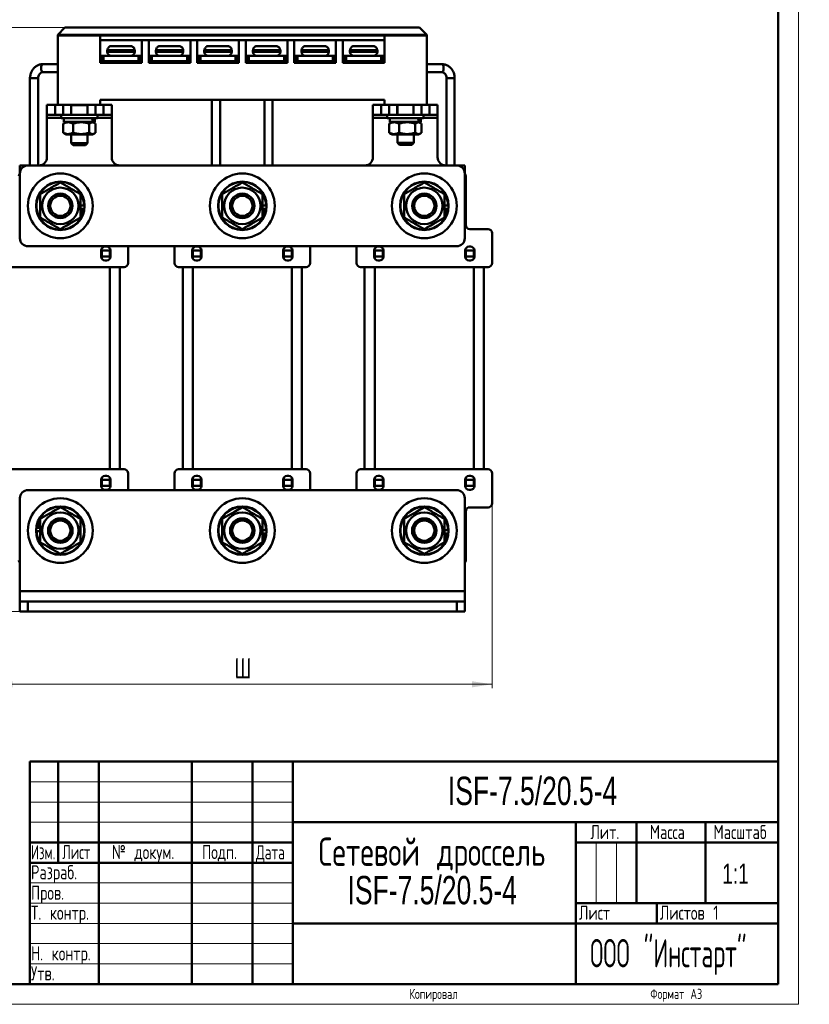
# Model space of a CAD drawing. Header units: millimetres. Extents: x 0 to 300, y 0 to 420.
# Tile 2 of 3: x 104 to 300, y 0 to 243. Entities that reach past the tile are written whole.
import ezdxf

# ---------------------------------------------------------------- set-up
doc = ezdxf.new("R2010")
doc.units = ezdxf.units.MM
doc.linetypes.add('SLD-Сплошная', pattern=[0])
doc.styles.add('SLDTEXTSTYLE0', font='TXT', dxfattribs={"width": 0.7})
doc.styles.add('SLDTEXTSTYLE1', font='TXT', dxfattribs={"width": 0.7, "bigfont": 'bigfont'})
doc.styles.add('SLDTEXTSTYLE2', font='TXT', dxfattribs={"width": 0.705079, "bigfont": 'bigfont'})
doc.styles.add('SLDTEXTSTYLE3', font='TXT', dxfattribs={"width": 0.648852, "bigfont": 'bigfont'})
doc.styles.add('SLDTEXTSTYLE4', font='TXT', dxfattribs={"width": 0.632021, "bigfont": 'bigfont'})
doc.styles.add('SLDTEXTSTYLE5', font='TXT', dxfattribs={"width": 0.625377, "bigfont": 'bigfont'})
doc.styles.add('SLDTEXTSTYLE6', font='TXT', dxfattribs={"width": 0.572824, "bigfont": 'bigfont'})
doc.dimstyles.new('SLDDIMSTYLE0', dxfattribs={"dimtxt": 5, "dimasz": 5, "dimexe": 0, "dimexo": 0.0625, "dimgap": 1.25, "dimtad": 2, "dimdec": 1, "dimrnd": 1e-09, "dimzin": 12, "dimdsep": 46, "dimtxsty": 'SLDTEXTSTYLE0', "dimsah": 1, "dimcen": 0.09, "dimadec": 0, "dimazin": 3, "dimtfac": 1, "dimtdec": 3, "dimtofl": 0, "dimtmove": 0, "dimatfit": 3, "dimfxl": 1, "dimfrac": 2, "dimtolj": 1, "dimtzin": 12, "dimarcsym": 0})

# ---------------------------------------------------------------- blocks, each defined once
blk = doc.blocks.new('SW_NOTE_0')
at = {"color": 0, "linetype": 'Continuous', "lineweight": 0, "char_height": 7, "attachment_point": 2}
for s, insert, style in [('Сетевой дроссель', (31.72, 9), 'SLDTEXTSTYLE1'), ('ISF-7.5/20.5-4', (31.78, -0.5), 'SLDTEXTSTYLE0')]:
    blk.add_mtext(s, dxfattribs=dict(at, insert=insert, style=style))
blk = doc.blocks.new('_D')
at = {"color": 7, "linetype": 'SLD-Сплошная', "lineweight": 0}
for p, q in [((97.76, 123.87), (97.76, 78.13)), ((221.26, 123.87), (221.26, 78.13)), ((97.76, 79.13), (221.26, 79.13))]:
    blk.add_line(p, q, dxfattribs=at)
at = {"color": 7, "linetype": 'SLD-Сплошная', "lineweight": 18}
for points in [[(97.76, 79.13), (102.76, 78.36), (102.76, 79.9)], [(221.26, 79.13), (216.26, 79.9), (216.26, 78.36)]]:
    blk.add_solid(points, dxfattribs=at)
at = {"color": 7, "linetype": 'SLD-Сплошная', "lineweight": 18, "insert": (157.56, 85.58), "char_height": 5, "attachment_point": 1, "style": 'SLDTEXTSTYLE1'}
blk.add_mtext('Ш', dxfattribs=at)
blk = doc.blocks.new('_D_1')
at = {"color": 7, "linetype": 'SLD-Сплошная', "lineweight": 0}
for p, q in [((115.65, 241.53), (78.76, 241.53)), ((79.76, 97.13), (79.76, 241.53)), ((106.5, 97.13), (78.76, 97.13))]:
    blk.add_line(p, q, dxfattribs=at)
at = {"color": 7, "linetype": 'SLD-Сплошная', "lineweight": 18}
for points in [[(79.76, 241.53), (78.99, 236.53), (80.53, 236.53)], [(79.76, 97.13), (80.53, 102.13), (78.99, 102.13)]]:
    blk.add_solid(points, dxfattribs=at)
at = {"color": 7, "linetype": 'SLD-Сплошная', "lineweight": 18, "insert": (73.32, 167.73), "char_height": 5, "attachment_point": 1, "rotation": 90, "style": 'SLDTEXTSTYLE1'}
blk.add_mtext('В', dxfattribs=at)

msp = doc.modelspace()

# ---------------------------------------------------------------- linework, layer by layer
at = {"color": 7, "linetype": 'SLD-Сплошная', "lineweight": 18}
for p, q in [((297, 420), (297, 0)), ((107, 55), (172, 55)), ((107, 50), (172, 50)), ((107, 45), (172, 45)), ((247, 40), (247, 25)), ((252, 40), (252, 25)), ((107, 30), (172, 30)), ((107, 25), (172, 25)), ((107, 20), (172, 20)), ((107, 15), (172, 15)), ((107, 10), (172, 10)), ((0, 0), (297, 0))]:
    msp.add_line(p, q, dxfattribs=at)
at = {"color": 7, "linetype": 'SLD-Сплошная', "lineweight": 50}
for p, q in [((292, 5), (292, 415)), ((115.66, 241.53), (113.86, 239.73)), ((115.66, 241.53), (203.36, 241.53)), ((203.36, 241.53), (205.16, 239.73)), ((113.86, 239.73), (113.86, 239.53)), ((113.86, 239.73), (205.16, 239.73)), ((205.16, 239.53), (113.86, 239.53)), ((113.86, 222.43), (113.86, 239.53)), ((113.86, 239.53), (124.36, 239.53)), ((124.36, 239.53), (124.36, 232.78)), ((194.66, 232.78), (194.66, 239.53)), ((194.66, 239.53), (205.16, 239.53)), ((205.16, 239.73), (205.16, 239.53)), ((205.16, 239.53), (205.16, 222.43)), ((124.36, 238.43), (134.66, 238.43)), ((134.66, 232.78), (134.66, 238.43)), ((134.66, 238.43), (136.36, 238.43)), ((136.36, 238.43), (136.36, 232.78)), ((136.36, 238.43), (146.66, 238.43)), ((146.66, 232.78), (146.66, 238.43)), ((146.66, 238.43), (148.36, 238.43)), ((148.36, 238.43), (148.36, 232.78)), ((148.36, 238.43), (158.66, 238.43)), ((158.66, 232.78), (158.66, 238.43)), ((158.66, 238.43), (160.36, 238.43)), ((160.36, 238.43), (160.36, 232.78)), ((160.36, 238.43), (170.66, 238.43)), ((170.66, 232.78), (170.66, 238.43)), ((170.66, 238.43), (172.36, 238.43)), ((172.36, 238.43), (172.36, 232.78)), ((172.36, 238.43), (182.66, 238.43)), ((182.66, 232.78), (182.66, 238.43)), ((182.66, 238.43), (184.36, 238.43)), ((184.36, 238.43), (184.36, 232.78)), ((184.36, 238.43), (194.66, 238.43)), ((124.66, 234.53), (124.66, 233.23)), ((125.16, 234.53), (124.66, 234.53)), ((125.16, 233.23), (125.16, 234.53)), ((133.86, 234.53), (125.16, 234.53)), ((126.11, 235.93), (126.11, 235.53)), ((126.11, 235.93), (126.17, 235.93)), ((132.86, 235.93), (126.17, 235.93)), ((132.86, 235.93), (132.91, 235.93)), ((132.91, 235.53), (132.91, 235.93)), ((133.86, 234.53), (133.86, 233.23)), ((134.36, 234.53), (133.86, 234.53)), ((134.36, 233.23), (134.36, 234.53)), ((136.66, 234.53), (136.66, 233.23)), ((137.16, 234.53), (136.66, 234.53)), ((137.16, 233.23), (137.16, 234.53)), ((137.16, 234.53), (145.86, 234.53)), ((138.11, 235.93), (138.11, 235.53)), ((138.11, 235.93), (138.17, 235.93)), ((144.86, 235.93), (138.17, 235.93)), ((144.86, 235.93), (144.91, 235.93)), ((144.91, 235.53), (144.91, 235.93)), ((145.86, 234.53), (145.86, 233.23)), ((146.36, 234.53), (145.86, 234.53)), ((146.36, 233.23), (146.36, 234.53)), ((148.66, 234.53), (148.66, 233.23)), ((149.16, 234.53), (148.66, 234.53)), ((149.16, 233.23), (149.16, 234.53)), ((149.16, 234.53), (157.86, 234.53)), ((150.11, 235.93), (150.11, 235.53)), ((150.11, 235.93), (150.17, 235.93)), ((156.86, 235.93), (150.17, 235.93)), ((156.86, 235.93), (156.91, 235.93)), ((156.91, 235.53), (156.91, 235.93)), ((157.86, 234.53), (157.86, 233.23)), ((158.36, 234.53), (157.86, 234.53)), ((158.36, 233.23), (158.36, 234.53)), ((160.66, 234.53), (160.66, 233.23)), ((161.16, 234.53), (160.66, 234.53)), ((161.16, 233.23), (161.16, 234.53)), ((161.16, 234.53), (169.86, 234.53)), ((162.11, 235.93), (162.11, 235.53)), ((162.11, 235.93), (162.17, 235.93)), ((168.86, 235.93), (162.17, 235.93)), ((168.86, 235.93), (168.91, 235.93)), ((168.91, 235.53), (168.91, 235.93)), ((169.86, 234.53), (169.86, 233.23)), ((170.36, 234.53), (169.86, 234.53)), ((170.36, 233.23), (170.36, 234.53)), ((172.66, 234.53), (172.66, 233.23)), ((173.16, 234.53), (172.66, 234.53)), ((173.16, 233.23), (173.16, 234.53)), ((173.16, 234.53), (181.86, 234.53)), ((174.11, 235.93), (174.11, 235.53)), ((174.11, 235.93), (174.17, 235.93)), ((180.86, 235.93), (174.17, 235.93)), ((180.86, 235.93), (180.91, 235.93)), ((180.91, 235.53), (180.91, 235.93)), ((181.86, 234.53), (181.86, 233.23)), ((182.36, 234.53), (181.86, 234.53)), ((182.36, 233.23), (182.36, 234.53)), ((184.66, 234.53), (184.66, 233.23)), ((185.16, 234.53), (184.66, 234.53)), ((185.16, 233.23), (185.16, 234.53)), ((193.86, 234.53), (185.16, 234.53)), ((186.11, 235.93), (186.11, 235.53)), ((186.11, 235.93), (186.17, 235.93)), ((192.86, 235.93), (186.17, 235.93)), ((192.86, 235.93), (192.91, 235.93)), ((192.91, 235.53), (192.91, 235.93)), ((193.86, 234.53), (193.86, 233.23)), ((194.36, 234.53), (193.86, 234.53)), ((194.36, 233.23), (194.36, 234.53)), ((113.86, 232.48), (110.23, 232.48)), ((124.66, 233.43), (124.36, 233.43)), ((124.36, 232.78), (134.66, 232.78)), ((124.66, 233.23), (124.76, 233.23)), ((124.76, 233.23), (124.76, 232.78)), ((125.26, 233.23), (124.76, 233.23)), ((133.76, 233.23), (125.26, 233.23)), ((134.26, 233.23), (133.76, 233.23)), ((134.26, 232.78), (134.26, 233.23)), ((134.26, 233.23), (134.36, 233.23)), ((134.66, 233.43), (134.36, 233.43)), ((136.66, 233.43), (136.36, 233.43)), ((136.36, 232.78), (146.66, 232.78)), ((136.76, 233.23), (136.66, 233.23)), ((136.76, 233.23), (136.76, 232.78)), ((137.26, 233.23), (136.76, 233.23)), ((145.76, 233.23), (137.26, 233.23)), ((146.26, 233.23), (145.76, 233.23)), ((146.26, 232.78), (146.26, 233.23)), ((146.36, 233.23), (146.26, 233.23)), ((146.66, 233.43), (146.36, 233.43)), ((148.66, 233.43), (148.36, 233.43)), ((148.36, 232.78), (158.66, 232.78)), ((148.76, 233.23), (148.66, 233.23)), ((148.76, 233.23), (148.76, 232.78)), ((149.26, 233.23), (148.76, 233.23)), ((157.76, 233.23), (149.26, 233.23)), ((158.26, 233.23), (157.76, 233.23)), ((158.36, 233.23), (158.26, 233.23)), ((158.26, 232.78), (158.26, 233.23)), ((158.66, 233.43), (158.36, 233.43)), ((160.66, 233.43), (160.36, 233.43)), ((160.36, 232.78), (170.66, 232.78)), ((160.76, 233.23), (160.66, 233.23)), ((160.76, 233.23), (160.76, 232.78)), ((161.26, 233.23), (160.76, 233.23)), ((169.76, 233.23), (161.26, 233.23)), ((170.26, 233.23), (169.76, 233.23)), ((170.36, 233.23), (170.26, 233.23)), ((170.26, 232.78), (170.26, 233.23)), ((170.66, 233.43), (170.36, 233.43)), ((172.66, 233.43), (172.36, 233.43)), ((172.36, 232.78), (182.66, 232.78)), ((172.76, 233.23), (172.66, 233.23)), ((172.76, 233.23), (172.76, 232.78)), ((173.26, 233.23), (172.76, 233.23)), ((181.76, 233.23), (173.26, 233.23)), ((182.26, 233.23), (181.76, 233.23)), ((182.26, 232.78), (182.26, 233.23)), ((182.36, 233.23), (182.26, 233.23)), ((182.66, 233.43), (182.36, 233.43)), ((184.66, 233.43), (184.36, 233.43)), ((184.36, 232.78), (194.66, 232.78)), ((184.66, 233.23), (184.76, 233.23)), ((184.76, 233.23), (184.76, 232.78)), ((185.26, 233.23), (184.76, 233.23)), ((185.26, 233.23), (193.76, 233.23)), ((194.26, 233.23), (193.76, 233.23)), ((194.26, 232.78), (194.26, 233.23)), ((194.26, 233.23), (194.36, 233.23)), ((194.66, 233.43), (194.36, 233.43)), ((208.8, 232.48), (205.16, 232.48)), ((107.01, 228.98), (107.01, 207.43)), ((109.01, 207.43), (109.01, 228.98)), ((110.23, 230.48), (113.86, 230.48)), ((205.16, 230.48), (208.8, 230.48)), ((208.8, 230.48), (208.79, 230.48)), ((210.01, 228.98), (210.01, 207.43)), ((212.01, 207.43), (212.01, 228.98)), ((111.21, 219.93), (111.21, 222.43)), ((111.21, 222.43), (113.21, 222.43)), ((113.21, 222.43), (113.21, 219.93)), ((113.21, 222.43), (113.86, 222.43)), ((124.36, 222.43), (113.86, 222.43)), ((115.19, 219.93), (115.19, 222.43)), ((117.21, 222.43), (117.21, 219.93)), ((121.21, 219.93), (121.21, 222.43)), ((123.23, 222.43), (123.23, 219.93)), ((124.36, 222.43), (124.36, 223.63)), ((194.66, 223.63), (124.36, 223.63)), ((124.36, 222.43), (125.21, 222.43)), ((125.21, 219.93), (125.21, 222.43)), ((125.21, 222.43), (127.21, 222.43)), ((127.21, 222.43), (127.21, 219.93)), ((152.01, 223.63), (152.01, 207.43)), ((154.01, 207.43), (154.01, 223.63)), ((165.01, 223.63), (165.01, 207.43)), ((167.01, 207.43), (167.01, 223.63)), ((191.81, 219.93), (191.81, 222.43)), ((191.81, 222.43), (193.81, 222.43)), ((193.81, 222.43), (193.81, 219.93)), ((193.81, 222.43), (194.66, 222.43)), ((194.66, 223.63), (194.66, 222.43)), ((205.16, 222.43), (194.66, 222.43)), ((195.79, 219.93), (195.79, 222.43)), ((197.81, 222.43), (197.81, 219.93)), ((197.91, 222.43), (197.91, 219.93)), ((201.81, 219.93), (201.81, 222.43)), ((203.83, 222.43), (203.83, 219.93)), ((205.16, 222.43), (205.81, 222.43)), ((205.81, 219.93), (205.81, 222.43)), ((205.81, 222.43), (207.81, 222.43)), ((207.81, 222.43), (207.81, 219.93)), ((113.21, 219.93), (111.21, 219.93)), ((111.21, 219.93), (111.21, 219.19)), ((111.21, 219.19), (111.21, 209.43)), ((113.21, 219.93), (115.19, 219.93)), ((114.71, 219.93), (114.71, 219.13)), ((114.71, 219.13), (123.37, 219.13)), ((117.21, 219.93), (115.19, 219.93)), ((115.41, 219.13), (115.41, 218.23)), ((117.21, 219.93), (121.21, 219.93)), ((123.23, 219.93), (121.21, 219.93)), ((123.01, 218.23), (123.01, 219.13)), ((123.23, 219.93), (125.21, 219.93)), ((123.37, 219.13), (123.71, 219.13)), ((123.71, 219.13), (123.71, 219.93)), ((127.21, 219.93), (125.21, 219.93)), ((127.21, 219.19), (127.21, 219.93)), ((127.21, 209.43), (127.21, 219.19)), ((193.81, 219.93), (191.81, 219.93)), ((191.81, 219.93), (191.81, 219.19)), ((191.81, 219.19), (191.81, 209.43)), ((193.81, 219.93), (195.79, 219.93)), ((195.31, 219.93), (195.31, 219.13)), ((195.31, 219.13), (203.97, 219.13)), ((197.81, 219.93), (195.79, 219.93)), ((196.01, 219.13), (196.01, 218.23)), ((197.81, 219.93), (201.81, 219.93)), ((203.83, 219.93), (201.81, 219.93)), ((203.61, 218.23), (203.61, 219.13)), ((203.83, 219.93), (205.81, 219.93)), ((203.97, 219.13), (204.31, 219.13)), ((204.31, 219.13), (204.31, 219.93)), ((207.81, 219.93), (205.81, 219.93)), ((207.81, 219.19), (207.81, 219.93)), ((207.81, 209.43), (207.81, 219.19)), ((115.43, 217.87), (115.21, 217.77)), ((115.21, 217.77), (115.21, 215.49)), ((115.41, 218.23), (122.55, 218.23)), ((115.96, 218.23), (115.42, 217.92)), ((117.66, 217.77), (117.66, 215.49)), ((121.67, 217.77), (121.67, 215.49)), ((123, 217.92), (122.46, 218.23)), ((122.55, 218.23), (122.86, 218.23)), ((122.86, 218.23), (123.01, 218.23)), ((123.22, 217.77), (123.22, 215.49)), ((196.03, 217.87), (195.81, 217.77)), ((195.81, 217.77), (195.81, 215.49)), ((196.01, 218.23), (203.15, 218.23)), ((196.56, 218.23), (196.02, 217.92)), ((198.26, 217.77), (198.26, 215.49)), ((202.27, 217.77), (202.27, 215.49)), ((203.6, 217.92), (203.06, 218.23)), ((203.15, 218.23), (203.46, 218.23)), ((203.46, 218.23), (203.61, 218.23)), ((203.82, 217.77), (203.82, 215.49)), ((115.21, 215.49), (115.43, 215.4)), ((115.42, 215.34), (115.96, 215.03)), ((117.97, 215.03), (115.96, 215.03)), ((117.21, 215.03), (117.21, 212.93)), ((122.46, 215.03), (117.97, 215.03)), ((121.21, 212.93), (121.21, 215.03)), ((122.46, 215.03), (123, 215.34)), ((195.81, 215.49), (196.03, 215.4)), ((196.02, 215.34), (196.56, 215.03)), ((198.57, 215.03), (196.56, 215.03)), ((197.91, 215.03), (197.91, 213.03)), ((203.06, 215.03), (198.57, 215.03)), ((201.91, 213.03), (201.91, 215.03)), ((203.06, 215.03), (203.6, 215.34)), ((117.21, 212.93), (117.71, 212.43)), ((117.21, 212.93), (121.21, 212.93)), ((120.71, 212.43), (117.71, 212.43)), ((120.71, 212.43), (121.21, 212.93)), ((197.91, 213.03), (198.41, 212.53)), ((197.91, 213.03), (201.91, 213.03)), ((201.41, 212.53), (198.41, 212.53)), ((201.41, 212.53), (201.91, 213.03)), ((104.51, 207.43), (106.51, 207.43)), ((104.51, 205.44), (104.51, 207.43)), ((106.51, 207.43), (212.51, 207.43)), ((212.51, 207.43), (214.51, 207.43)), ((214.51, 207.43), (214.51, 205.44)), ((104.51, 189.43), (104.51, 205.43)), ((214.51, 205.43), (214.51, 189.43)), ((214.76, 192.68), (214.76, 204.78)), ((119.51, 197.55), (120.41, 197.55)), ((164.51, 197.55), (165.41, 197.55)), ((209.51, 197.55), (210.41, 197.55)), ((120.37, 196.73), (119.51, 196.73)), ((120.27, 196.15), (119.51, 196.15)), ((165.37, 196.73), (164.51, 196.73)), ((165.27, 196.15), (164.51, 196.15)), ((210.37, 196.73), (209.51, 196.73)), ((210.27, 196.15), (209.51, 196.15)), ((220.26, 191.68), (215.76, 191.68)), ((221.26, 183.28), (221.26, 190.68)), ((212.51, 187.43), (106.51, 187.43)), ((124.61, 186.38), (124.61, 184.88)), ((124.76, 186.38), (126.76, 186.38)), ((124.76, 186.38), (124.76, 184.88)), ((125.91, 187.38), (125.61, 187.38)), ((126.76, 186.38), (126.76, 184.88)), ((126.91, 184.88), (126.91, 186.38)), ((131.26, 183.28), (131.26, 187.43)), ((142.76, 187.43), (142.76, 183.28)), ((147.11, 186.38), (147.11, 184.88)), ((149.26, 186.38), (147.26, 186.38)), ((147.26, 184.88), (147.26, 186.38)), ((148.41, 187.38), (148.11, 187.38)), ((149.26, 184.88), (149.26, 186.38)), ((149.41, 184.88), (149.41, 186.38)), ((169.61, 186.38), (169.61, 184.88)), ((169.76, 186.38), (171.76, 186.38)), ((169.76, 186.38), (169.76, 184.88)), ((170.91, 187.38), (170.61, 187.38)), ((171.76, 186.38), (171.76, 184.88)), ((171.91, 184.88), (171.91, 186.38)), ((176.26, 183.28), (176.26, 187.43)), ((187.76, 187.43), (187.76, 183.28)), ((192.11, 186.38), (192.11, 184.88)), ((194.26, 186.38), (192.26, 186.38)), ((192.26, 184.88), (192.26, 186.38)), ((193.41, 187.38), (193.11, 187.38)), ((194.26, 184.88), (194.26, 186.38)), ((194.41, 184.88), (194.41, 186.38)), ((214.61, 186.38), (214.61, 184.88)), ((214.76, 186.38), (216.76, 186.38)), ((214.76, 186.38), (214.76, 184.88)), ((215.91, 187.38), (215.61, 187.38)), ((216.76, 186.38), (216.76, 184.88)), ((216.91, 184.88), (216.91, 186.38)), ((126.76, 184.88), (124.76, 184.88)), ((124.76, 184.35), (124.76, 184.88)), ((125.61, 183.88), (125.91, 183.88)), ((126.76, 184.35), (126.76, 184.88)), ((149.26, 184.88), (147.26, 184.88)), ((147.26, 184.88), (147.26, 184.35)), ((148.11, 183.88), (148.41, 183.88)), ((149.26, 184.88), (149.26, 184.35)), ((171.76, 184.88), (169.76, 184.88)), ((169.76, 184.35), (169.76, 184.88)), ((170.61, 183.88), (170.91, 183.88)), ((171.76, 184.35), (171.76, 184.88)), ((194.26, 184.88), (192.26, 184.88)), ((192.26, 184.88), (192.26, 184.35)), ((193.11, 183.88), (193.41, 183.88)), ((194.26, 184.88), (194.26, 184.35)), ((216.76, 184.88), (214.76, 184.88)), ((214.76, 184.35), (214.76, 184.88)), ((215.61, 183.88), (215.91, 183.88)), ((216.76, 184.35), (216.76, 184.88)), ((102.26, 182.28), (126.76, 182.28)), ((126.76, 182.28), (126.76, 132.28)), ((126.76, 182.28), (129.26, 182.28)), ((129.26, 182.28), (129.26, 132.28)), ((129.26, 182.28), (130.26, 182.28)), ((143.76, 182.28), (144.76, 182.28)), ((144.76, 182.28), (144.76, 132.28)), ((144.76, 182.28), (147.26, 182.28)), ((147.26, 182.28), (147.26, 132.28)), ((147.26, 182.28), (171.76, 182.28)), ((171.76, 182.28), (171.76, 132.28)), ((171.76, 182.28), (174.26, 182.28)), ((174.26, 182.28), (174.26, 132.28)), ((174.26, 182.28), (175.26, 182.28)), ((188.76, 182.28), (189.76, 182.28)), ((189.76, 182.28), (189.76, 132.28)), ((189.76, 182.28), (192.26, 182.28)), ((192.26, 182.28), (192.26, 132.28)), ((192.26, 182.28), (216.76, 182.28)), ((216.76, 182.28), (216.76, 132.28)), ((216.76, 182.28), (219.26, 182.28)), ((219.26, 182.28), (219.26, 132.28)), ((219.26, 182.28), (220.26, 182.28)), ((102.26, 132.28), (126.76, 132.28)), ((126.76, 132.28), (129.26, 132.28)), ((130.26, 132.28), (129.26, 132.28)), ((144.76, 132.28), (143.76, 132.28)), ((144.76, 132.28), (147.26, 132.28)), ((147.26, 132.28), (171.76, 132.28)), ((171.76, 132.28), (174.26, 132.28)), ((175.26, 132.28), (174.26, 132.28)), ((189.76, 132.28), (188.76, 132.28)), ((189.76, 132.28), (192.26, 132.28)), ((192.26, 132.28), (216.76, 132.28)), ((216.76, 132.28), (219.26, 132.28)), ((220.26, 132.28), (219.26, 132.28)), ((124.61, 129.68), (124.61, 128.18)), ((124.76, 129.68), (124.76, 130.21)), ((124.76, 129.68), (126.76, 129.68)), ((124.76, 129.68), (124.76, 128.18)), ((125.91, 130.68), (125.61, 130.68)), ((126.76, 129.68), (126.76, 130.21)), ((126.76, 129.68), (126.76, 128.18)), ((126.91, 128.18), (126.91, 129.68)), ((131.26, 127.13), (131.26, 131.28)), ((142.76, 131.28), (142.76, 127.13)), ((147.11, 129.68), (147.11, 128.18)), ((147.26, 130.21), (147.26, 129.68)), ((147.26, 129.68), (149.26, 129.68)), ((147.26, 128.18), (147.26, 129.68)), ((148.41, 130.68), (148.11, 130.68)), ((149.26, 130.21), (149.26, 129.68)), ((149.26, 128.18), (149.26, 129.68)), ((149.41, 128.18), (149.41, 129.68)), ((169.61, 129.68), (169.61, 128.18)), ((169.76, 129.68), (169.76, 130.21)), ((169.76, 129.68), (171.76, 129.68)), ((169.76, 129.68), (169.76, 128.18)), ((170.91, 130.68), (170.61, 130.68)), ((171.76, 129.68), (171.76, 130.21)), ((171.76, 129.68), (171.76, 128.18)), ((171.91, 128.18), (171.91, 129.68)), ((176.26, 127.13), (176.26, 131.28)), ((187.76, 131.28), (187.76, 127.13)), ((192.11, 129.68), (192.11, 128.18)), ((192.26, 130.21), (192.26, 129.68)), ((192.26, 128.18), (192.26, 129.68)), ((192.26, 129.68), (194.26, 129.68)), ((193.41, 130.68), (193.11, 130.68)), ((194.26, 130.21), (194.26, 129.68)), ((194.26, 128.18), (194.26, 129.68)), ((194.41, 128.18), (194.41, 129.68)), ((214.61, 129.68), (214.61, 128.18)), ((214.76, 129.68), (214.76, 130.21)), ((214.76, 129.68), (216.76, 129.68)), ((214.76, 129.68), (214.76, 128.18)), ((215.91, 130.68), (215.61, 130.68)), ((216.76, 129.68), (216.76, 130.21)), ((216.76, 129.68), (216.76, 128.18)), ((216.91, 128.18), (216.91, 129.68)), ((221.26, 123.88), (221.26, 131.28)), ((212.51, 127.13), (106.51, 127.13)), ((124.76, 128.18), (126.76, 128.18)), ((125.61, 127.18), (125.91, 127.18)), ((149.26, 128.18), (147.26, 128.18)), ((148.11, 127.18), (148.41, 127.18)), ((169.76, 128.18), (171.76, 128.18)), ((170.61, 127.18), (170.91, 127.18)), ((194.26, 128.18), (192.26, 128.18)), ((193.11, 127.18), (193.41, 127.18)), ((214.76, 128.18), (216.76, 128.18)), ((215.61, 127.18), (215.91, 127.18)), ((104.51, 125.13), (104.51, 102.13)), ((214.51, 102.13), (214.51, 125.13)), ((214.76, 109.78), (214.76, 121.88)), ((215.76, 122.88), (220.26, 122.88)), ((109.51, 117.01), (108.61, 117.01)), ((108.65, 117.83), (109.51, 117.83)), ((108.75, 118.41), (109.51, 118.41)), ((164.51, 117.25), (165.41, 117.25)), ((209.51, 117.25), (210.41, 117.25)), ((165.37, 116.43), (164.51, 116.43)), ((165.27, 115.85), (164.51, 115.85)), ((210.37, 116.43), (209.51, 116.43)), ((210.27, 115.85), (209.51, 115.85)), ((214.51, 102.13), (104.51, 102.13)), ((104.51, 102.13), (104.51, 99.63)), ((214.51, 99.63), (214.51, 102.13)), ((104.51, 97.13), (104.51, 99.63)), ((104.51, 99.63), (106.51, 99.63)), ((106.51, 99.63), (106.51, 97.13)), ((212.51, 99.63), (106.51, 99.63)), ((212.51, 97.13), (212.51, 99.63)), ((212.51, 99.63), (214.51, 99.63)), ((214.51, 99.63), (214.51, 97.13)), ((106.51, 97.13), (104.51, 97.13)), ((212.51, 97.13), (106.51, 97.13)), ((214.51, 97.13), (212.51, 97.13)), ((107, 60), (292, 60)), ((107, 60), (107, 5)), ((114, 35), (114, 60)), ((124, 60), (124, 5)), ((147, 60), (147, 5)), ((162, 60), (162, 5)), ((172, 60), (172, 5)), ((172, 45), (292, 45)), ((242, 45), (242, 5)), ((257, 45), (257, 25)), ((274, 45), (274, 25)), ((107, 40), (172, 40)), ((242, 40), (292, 40)), ((107, 35), (172, 35)), ((242, 25), (292, 25)), ((262, 25), (262, 20)), ((172, 20), (292, 20)), ((20, 5), (292, 5))]:
    msp.add_line(p, q, dxfattribs=at)
at = {"color": 8, "linetype": 'SLD-Сплошная', "lineweight": 50}
for p, q in [((129.51, 235.53), (126.11, 235.53)), ((132.91, 235.53), (129.51, 235.53)), ((141.51, 235.53), (138.11, 235.53)), ((144.91, 235.53), (141.51, 235.53)), ((153.51, 235.53), (150.11, 235.53)), ((156.91, 235.53), (153.51, 235.53)), ((165.51, 235.53), (162.11, 235.53)), ((168.91, 235.53), (165.51, 235.53)), ((177.51, 235.53), (174.11, 235.53)), ((180.91, 235.53), (177.51, 235.53)), ((189.51, 235.53), (186.11, 235.53)), ((192.91, 235.53), (189.51, 235.53)), ((125.26, 232.78), (125.26, 233.23)), ((133.76, 233.23), (133.76, 232.78)), ((137.26, 232.78), (137.26, 233.23)), ((145.76, 233.23), (145.76, 232.78)), ((149.26, 232.78), (149.26, 233.23)), ((157.76, 233.23), (157.76, 232.78)), ((161.26, 232.78), (161.26, 233.23)), ((169.76, 233.23), (169.76, 232.78)), ((173.26, 232.78), (173.26, 233.23)), ((181.76, 233.23), (181.76, 232.78)), ((185.26, 232.78), (185.26, 233.23)), ((193.76, 233.23), (193.76, 232.78)), ((107.55, 228.98), (107.01, 228.98)), ((109.01, 228.98), (107.55, 228.98)), ((212.01, 228.98), (210.01, 228.98)), ((121.21, 222.33), (117.21, 222.33)), ((111.21, 219.19), (114.71, 219.19)), ((123.71, 219.19), (127.21, 219.19)), ((191.81, 219.19), (195.31, 219.19)), ((204.31, 219.19), (207.81, 219.19))]:
    msp.add_line(p, q, dxfattribs=at)
at = {"color": 8, "linetype": 'SLD-Сплошная', "lineweight": 50, "flags": 128}
for points in [[(109.76, 231.48), (109.8, 231.86), (109.9, 232.19), (110.05, 232.4), (110.23, 232.48)], [(110.23, 230.48), (110.05, 230.56), (109.9, 230.77), (109.8, 231.1), (109.76, 231.48)], [(208.8, 232.48), (208.97, 232.4), (209.13, 232.19), (209.23, 231.86), (209.26, 231.48), (209.23, 231.1), (209.13, 230.77), (208.97, 230.56), (208.8, 230.48), (208.8, 230.48)]]:
    msp.add_lwpolyline(points, dxfattribs=at)
at = {"color": 7, "linetype": 'SLD-Сплошная', "lineweight": 50}
for centre, radius in [((114.51, 197.43), 8), ((159.51, 197.43), 8), ((204.51, 197.43), 8), ((114.51, 197.43), 6), ((159.51, 197.43), 6), ((204.51, 197.43), 6), ((114.51, 197.43), 4.5), ((114.51, 197.43), 3.02), ((114.51, 197.43), 3), ((114.51, 197.43), 2.5), ((159.51, 197.43), 4.5), ((159.51, 197.43), 3.03), ((159.51, 197.43), 3), ((159.51, 197.43), 2.5), ((204.51, 197.43), 4.5), ((204.51, 197.43), 3.02), ((204.51, 197.43), 3), ((204.51, 197.43), 2.5), ((114.51, 117.13), 8), ((159.51, 117.13), 8), ((204.51, 117.13), 8), ((114.51, 117.13), 6), ((159.51, 117.13), 6), ((204.51, 117.13), 6), ((114.51, 117.13), 4.5), ((114.51, 117.13), 3.03), ((114.51, 117.13), 3), ((114.51, 117.13), 2.5), ((159.51, 117.13), 4.5), ((159.51, 117.13), 3.03), ((159.51, 117.13), 3), ((159.51, 117.13), 2.5), ((204.51, 117.13), 4.5), ((204.51, 117.13), 3.03), ((204.51, 117.13), 3), ((204.51, 117.13), 2.5)]:
    msp.add_circle(centre, radius, dxfattribs=at)
for centre, radius, start, end in [((127.11, 235.53), 1, 180, 270), ((131.91, 235.53), 1, 270, 360), ((139.11, 235.53), 1, 180, 270), ((143.91, 235.53), 1, 270, 360), ((151.11, 235.53), 1, 180, 270), ((155.91, 235.53), 1, 270, 0), ((163.11, 235.53), 1, 180, 270), ((167.91, 235.53), 1, 270, 0), ((175.11, 235.53), 1, 180, 270), ((179.91, 235.53), 1, 270, 0), ((187.11, 235.53), 1, 180, 270), ((191.91, 235.53), 1, 270, 0), ((109.21, 209.43), 2, 270, 0), ((129.21, 209.43), 2, 180, 270), ((189.81, 209.43), 2, 270, 0), ((209.81, 209.43), 2, 180, 270), ((106.51, 205.43), 2, 90, 180), ((212.51, 205.43), 2, 0, 90), ((105.26, 204.78), 1, 138.5875, 180), ((213.76, 204.78), 1, 0, 41.4125), ((114.51, 197.43), 5.9, 1.1426, 347.4467), ((159.51, 197.43), 5.9, 1.1426, 347.4467), ((204.51, 197.43), 5.9, 1.1426, 347.4467), ((114.51, 197.43), 5.9, 347.4467, 353.1861), ((159.51, 197.43), 5.9, 347.4467, 353.1861), ((204.51, 197.43), 5.9, 347.4467, 353.1861), ((215.76, 192.68), 1, 180, 270), ((220.26, 190.68), 1, 0, 90), ((106.51, 189.43), 2, 180, 270), ((212.51, 189.43), 2, 270, 0), ((125.61, 186.38), 1, 90, 180), ((125.91, 186.38), 1, 0, 90), ((148.11, 186.38), 1, 90, 180), ((148.41, 186.38), 1, 0, 90), ((170.61, 186.38), 1, 90, 180), ((170.91, 186.38), 1, 0, 90), ((193.11, 186.38), 1, 90, 180), ((193.41, 186.38), 1, 0, 90), ((215.61, 186.38), 1, 90, 180), ((215.91, 186.38), 1, 0, 90), ((125.61, 184.88), 1, 180, 270), ((125.91, 184.88), 1, 270, 0), ((130.26, 183.28), 1, 270, 0), ((143.76, 183.28), 1, 180, 270), ((148.11, 184.88), 1, 180, 270), ((148.41, 184.88), 1, 270, 0), ((170.61, 184.88), 1, 180, 270), ((170.91, 184.88), 1, 270, 0), ((175.26, 183.28), 1, 270, 0), ((188.76, 183.28), 1, 180, 270), ((193.11, 184.88), 1, 180, 270), ((193.41, 184.88), 1, 270, 0), ((215.61, 184.88), 1, 180, 270), ((215.91, 184.88), 1, 270, 0), ((220.26, 183.28), 1, 270, 0), ((130.26, 131.28), 1, 0, 90), ((143.76, 131.28), 1, 90, 180), ((175.26, 131.28), 1, 0, 90), ((188.76, 131.28), 1, 90, 180), ((220.26, 131.28), 1, 0, 90), ((125.61, 129.68), 1, 90, 180), ((125.91, 129.68), 1, 360, 90), ((148.11, 129.68), 1, 90, 180), ((148.41, 129.68), 1, 0, 90), ((170.61, 129.68), 1, 90, 180), ((170.91, 129.68), 1, 360, 90), ((193.11, 129.68), 1, 90, 180), ((193.41, 129.68), 1, 360, 90), ((215.61, 129.68), 1, 90, 180), ((215.91, 129.68), 1, 360, 90), ((106.51, 125.13), 2, 90, 180), ((125.61, 128.18), 1, 180, 270), ((125.91, 128.18), 1, 270, 0), ((148.11, 128.18), 1, 180, 270), ((148.41, 128.18), 1, 270, 0), ((170.61, 128.18), 1, 180, 270), ((170.91, 128.18), 1, 270, 0), ((193.11, 128.18), 1, 180, 270), ((193.41, 128.18), 1, 270, 0), ((212.51, 125.13), 2, 0, 90), ((215.61, 128.18), 1, 180, 270), ((215.91, 128.18), 1, 270, 0), ((114.51, 117.13), 5.9, 181.1426, 167.4467), ((159.51, 117.13), 5.9, 1.1426, 347.4467), ((204.51, 117.13), 5.9, 1.1426, 347.4467), ((215.76, 121.88), 1, 90, 180), ((220.26, 123.88), 1, 270, 0), ((114.51, 117.13), 5.9, 167.4467, 173.1861), ((159.51, 117.13), 5.9, 347.4467, 353.1861), ((204.51, 117.13), 5.9, 347.4467, 353.1861), ((105.26, 109.78), 1, 180, 221.4096), ((213.76, 109.78), 1, 318.5904, 0)]:
    msp.add_arc(centre, radius, start, end, dxfattribs=at)
for centre, start_param, end_param in [((119.21, 217.13), 4.766317, 4.853514), ((119.21, 219.33), 4.555399, 4.641797), ((199.81, 217.13), 4.766317, 4.853514), ((199.81, 219.33), 4.555399, 4.641797)]:
    msp.add_ellipse(centre, major_axis=(-1.63, 10.43), ratio=0.329019, start_param=start_param, end_param=end_param, dxfattribs=at)
for points, knots in [([(127.19, 236.93), (127.07, 236.92), (126.84, 236.9), (126.52, 236.72), (126.29, 236.46), (126.18, 236.18), (126.17, 236), (126.17, 235.93)], [0, 0, 0, 0, 0.221551, 0.443288, 0.660461, 0.873099, 1, 1, 1, 1]), ([(129.51, 236.93), (129.26, 236.93), (128.73, 236.93), (128.02, 236.93), (127.46, 236.93), (127.28, 236.93), (127.19, 236.93)], [0, 0, 0, 0, 0.243088, 0.5, 0.756912, 1, 1, 1, 1]), ([(131.84, 236.93), (131.75, 236.93), (131.57, 236.93), (131.01, 236.93), (130.3, 236.93), (129.77, 236.93), (129.51, 236.93)], [0, 0, 0, 0, 0.2430884, 0.5, 0.7569116, 1, 1, 1, 1]), ([(132.86, 235.93), (132.85, 236.04), (132.83, 236.26), (132.66, 236.56), (132.4, 236.79), (132.11, 236.91), (131.92, 236.92), (131.84, 236.93)], [0, 0, 0, 0, 0.2094357, 0.418832, 0.6293899, 0.8431204, 1, 1, 1, 1]), ([(139.19, 236.93), (139.07, 236.92), (138.84, 236.9), (138.52, 236.72), (138.29, 236.46), (138.18, 236.18), (138.17, 236), (138.17, 235.93)], [0, 0, 0, 0, 0.221551, 0.443288, 0.660461, 0.873099, 1, 1, 1, 1]), ([(141.51, 236.93), (141.26, 236.93), (140.73, 236.93), (140.02, 236.93), (139.46, 236.93), (139.28, 236.93), (139.19, 236.93)], [0, 0, 0, 0, 0.243088, 0.5, 0.756912, 1, 1, 1, 1]), ([(143.84, 236.93), (143.75, 236.93), (143.57, 236.93), (143.01, 236.93), (142.3, 236.93), (141.77, 236.93), (141.51, 236.93)], [0, 0, 0, 0, 0.243088, 0.5, 0.756912, 1, 1, 1, 1]), ([(144.86, 235.93), (144.85, 236.04), (144.83, 236.26), (144.66, 236.56), (144.4, 236.79), (144.11, 236.91), (143.92, 236.92), (143.84, 236.93)], [0, 0, 0, 0, 0.209436, 0.418832, 0.62939, 0.84312, 1, 1, 1, 1]), ([(151.19, 236.93), (151.07, 236.92), (150.84, 236.9), (150.52, 236.72), (150.29, 236.46), (150.18, 236.18), (150.17, 236), (150.17, 235.93)], [0, 0, 0, 0, 0.2215508, 0.4432883, 0.6604609, 0.8730994, 1, 1, 1, 1]), ([(153.51, 236.93), (153.26, 236.93), (152.73, 236.93), (152.02, 236.93), (151.46, 236.93), (151.28, 236.93), (151.19, 236.93)], [0, 0, 0, 0, 0.243088, 0.5, 0.756912, 1, 1, 1, 1]), ([(155.84, 236.93), (155.75, 236.93), (155.57, 236.93), (155.01, 236.93), (154.3, 236.93), (153.77, 236.93), (153.51, 236.93)], [0, 0, 0, 0, 0.243088, 0.5, 0.756912, 1, 1, 1, 1]), ([(156.86, 235.93), (156.85, 236.04), (156.83, 236.26), (156.66, 236.56), (156.4, 236.79), (156.11, 236.91), (155.92, 236.92), (155.84, 236.93)], [0, 0, 0, 0, 0.209436, 0.418832, 0.62939, 0.84312, 1, 1, 1, 1]), ([(163.19, 236.93), (163.07, 236.92), (162.84, 236.9), (162.52, 236.72), (162.29, 236.46), (162.18, 236.18), (162.17, 236), (162.17, 235.93)], [0, 0, 0, 0, 0.221551, 0.443288, 0.660461, 0.873099, 1, 1, 1, 1]), ([(165.51, 236.93), (165.26, 236.93), (164.73, 236.93), (164.02, 236.93), (163.46, 236.93), (163.28, 236.93), (163.19, 236.93)], [0, 0, 0, 0, 0.2430884, 0.5, 0.7569116, 1, 1, 1, 1]), ([(167.84, 236.93), (167.75, 236.93), (167.57, 236.93), (167.01, 236.93), (166.3, 236.93), (165.77, 236.93), (165.51, 236.93)], [0, 0, 0, 0, 0.2430884, 0.5, 0.7569116, 1, 1, 1, 1]), ([(168.86, 235.93), (168.85, 236.04), (168.83, 236.26), (168.66, 236.56), (168.4, 236.79), (168.11, 236.91), (167.92, 236.92), (167.84, 236.93)], [0, 0, 0, 0, 0.209436, 0.418832, 0.62939, 0.84312, 1, 1, 1, 1]), ([(175.19, 236.93), (175.07, 236.92), (174.84, 236.9), (174.52, 236.72), (174.29, 236.46), (174.18, 236.18), (174.17, 236), (174.17, 235.93)], [0, 0, 0, 0, 0.221551, 0.443288, 0.660461, 0.873099, 1, 1, 1, 1]), ([(177.51, 236.93), (177.26, 236.93), (176.73, 236.93), (176.02, 236.93), (175.46, 236.93), (175.28, 236.93), (175.19, 236.93)], [0, 0, 0, 0, 0.243088, 0.5, 0.756912, 1, 1, 1, 1]), ([(179.84, 236.93), (179.75, 236.93), (179.57, 236.93), (179.01, 236.93), (178.3, 236.93), (177.77, 236.93), (177.51, 236.93)], [0, 0, 0, 0, 0.243088, 0.5, 0.756912, 1, 1, 1, 1]), ([(180.86, 235.93), (180.85, 236.04), (180.83, 236.26), (180.66, 236.56), (180.4, 236.79), (180.11, 236.91), (179.92, 236.92), (179.84, 236.93)], [0, 0, 0, 0, 0.2094357, 0.418832, 0.6293899, 0.8431204, 1, 1, 1, 1]), ([(187.19, 236.93), (187.07, 236.92), (186.84, 236.9), (186.52, 236.72), (186.29, 236.46), (186.18, 236.18), (186.17, 236), (186.17, 235.93)], [0, 0, 0, 0, 0.221551, 0.443288, 0.660461, 0.873099, 1, 1, 1, 1]), ([(189.51, 236.93), (189.26, 236.93), (188.73, 236.93), (188.02, 236.93), (187.46, 236.93), (187.28, 236.93), (187.19, 236.93)], [0, 0, 0, 0, 0.243088, 0.5, 0.756912, 1, 1, 1, 1]), ([(191.84, 236.93), (191.75, 236.93), (191.57, 236.93), (191.01, 236.93), (190.3, 236.93), (189.77, 236.93), (189.51, 236.93)], [0, 0, 0, 0, 0.243088, 0.5, 0.756912, 1, 1, 1, 1]), ([(192.86, 235.93), (192.85, 236.04), (192.83, 236.26), (192.66, 236.56), (192.4, 236.79), (192.11, 236.91), (191.92, 236.92), (191.84, 236.93)], [0, 0, 0, 0, 0.209436, 0.418832, 0.62939, 0.84312, 1, 1, 1, 1]), ([(110.23, 232.48), (110.06, 232.47), (109.64, 232.45), (108.99, 232.25), (108.32, 231.84), (107.76, 231.27), (107.33, 230.58), (107.06, 229.8), (107.03, 229.25), (107.01, 228.98)], [0, 0, 0, 0, 0.095927, 0.245457, 0.394967, 0.545308, 0.697092, 0.850415, 1, 1, 1, 1]), ([(212.01, 228.98), (212.01, 229.15), (211.99, 229.59), (211.81, 230.31), (211.43, 231.06), (210.89, 231.69), (210.22, 232.16), (209.51, 232.43), (209.02, 232.47), (208.8, 232.48)], [0, 0, 0, 0, 0.091867, 0.247699, 0.404176, 0.560484, 0.71583, 0.869466, 1, 1, 1, 1]), ([(109.01, 228.98), (109.02, 229.06), (109.03, 229.31), (109.15, 229.73), (109.42, 230.13), (109.78, 230.4), (110.05, 230.48), (110.21, 230.48), (110.23, 230.48)], [0, 0, 0, 0, 0.094846, 0.303648, 0.515651, 0.73101, 0.963829, 1, 1, 1, 1]), ([(208.8, 230.48), (208.85, 230.48), (209.03, 230.47), (209.33, 230.35), (209.68, 230.05), (209.93, 229.61), (210.01, 229.22), (210.01, 229.02), (210.01, 228.98)], [0, 0, 0, 0, 0.093439, 0.318985, 0.52948, 0.753399, 0.955532, 1, 1, 1, 1]), ([(115.21, 217.77), (115.64, 217.94), (116.47, 218.24), (117.28, 217.92), (117.66, 217.77)], [0, 0, 0, 0, 0.534703, 1, 1, 1, 1]), ([(117.66, 217.77), (118.38, 217.94), (119.72, 218.24), (121.05, 217.92), (121.67, 217.77)], [0, 0, 0, 0, 0.534703, 1, 1, 1, 1]), ([(121.67, 217.77), (121.93, 217.93), (122.45, 218.24), (122.97, 217.93), (123.22, 217.77)], [0, 0, 0, 0, 0.507052, 1, 1, 1, 1]), ([(195.81, 217.77), (196.24, 217.94), (197.07, 218.24), (197.88, 217.92), (198.26, 217.77)], [0, 0, 0, 0, 0.534703, 1, 1, 1, 1]), ([(198.26, 217.77), (198.98, 217.94), (200.32, 218.24), (201.65, 217.92), (202.27, 217.77)], [0, 0, 0, 0, 0.534703, 1, 1, 1, 1]), ([(202.27, 217.77), (202.53, 217.93), (203.05, 218.24), (203.57, 217.93), (203.82, 217.77)], [0, 0, 0, 0, 0.507052, 1, 1, 1, 1]), ([(117.66, 215.49), (117.22, 215.32), (116.4, 215.02), (115.59, 215.34), (115.21, 215.49)], [0, 0, 0, 0, 0.534703, 1, 1, 1, 1]), ([(121.67, 215.49), (120.96, 215.32), (119.62, 215.02), (118.28, 215.34), (117.66, 215.49)], [0, 0, 0, 0, 0.534703, 1, 1, 1, 1]), ([(123.22, 215.49), (122.96, 215.33), (122.44, 215.02), (121.93, 215.33), (121.67, 215.49)], [0, 0, 0, 0, 0.507052, 1, 1, 1, 1]), ([(198.26, 215.49), (197.82, 215.32), (197, 215.02), (196.19, 215.34), (195.81, 215.49)], [0, 0, 0, 0, 0.534703, 1, 1, 1, 1]), ([(202.27, 215.49), (201.56, 215.32), (200.22, 215.02), (198.88, 215.34), (198.26, 215.49)], [0, 0, 0, 0, 0.534703, 1, 1, 1, 1]), ([(203.82, 215.49), (203.56, 215.33), (203.04, 215.02), (202.53, 215.33), (202.27, 215.49)], [0, 0, 0, 0, 0.507052, 1, 1, 1, 1]), ([(114.51, 203.2), (114.08, 202.95), (113.2, 202.45), (111.9, 201.7), (110.66, 200.98), (109.9, 200.54), (109.51, 200.32)], [0, 0, 0, 0, 0.264599, 0.534935, 0.765337, 1, 1, 1, 1]), ([(119.51, 200.32), (119.08, 200.57), (118.2, 201.07), (116.9, 201.82), (115.66, 202.54), (114.9, 202.98), (114.51, 203.2)], [0, 0, 0, 0, 0.264599, 0.534935, 0.765337, 1, 1, 1, 1]), ([(159.51, 203.2), (159.08, 202.95), (158.2, 202.45), (156.9, 201.7), (155.66, 200.98), (154.9, 200.54), (154.51, 200.32)], [0, 0, 0, 0, 0.264599, 0.534935, 0.765337, 1, 1, 1, 1]), ([(164.51, 200.32), (164.08, 200.57), (163.2, 201.07), (161.9, 201.82), (160.66, 202.54), (159.9, 202.98), (159.51, 203.2)], [0, 0, 0, 0, 0.264599, 0.534935, 0.765337, 1, 1, 1, 1]), ([(204.51, 203.2), (204.08, 202.95), (203.2, 202.45), (201.9, 201.7), (200.66, 200.98), (199.9, 200.54), (199.51, 200.32)], [0, 0, 0, 0, 0.264599, 0.534935, 0.765337, 1, 1, 1, 1]), ([(209.51, 200.32), (209.08, 200.57), (208.2, 201.07), (206.9, 201.82), (205.66, 202.54), (204.9, 202.98), (204.51, 203.2)], [0, 0, 0, 0, 0.264599, 0.534935, 0.765337, 1, 1, 1, 1]), ([(109.51, 200.32), (109.51, 199.84), (109.51, 198.88), (109.51, 197.41), (109.51, 195.95), (109.51, 195.02), (109.51, 194.54)], [0, 0, 0, 0, 0.250813, 0.506371, 0.750561, 1, 1, 1, 1]), ([(119.51, 194.54), (119.51, 195.02), (119.51, 195.98), (119.51, 197.45), (119.51, 198.91), (119.51, 199.84), (119.51, 200.32)], [0, 0, 0, 0, 0.250813, 0.506371, 0.750561, 1, 1, 1, 1]), ([(154.51, 200.32), (154.51, 199.84), (154.51, 198.88), (154.51, 197.41), (154.51, 195.95), (154.51, 195.02), (154.51, 194.54)], [0, 0, 0, 0, 0.250813, 0.506371, 0.750561, 1, 1, 1, 1]), ([(164.51, 194.54), (164.51, 195.02), (164.51, 195.98), (164.51, 197.45), (164.51, 198.91), (164.51, 199.84), (164.51, 200.32)], [0, 0, 0, 0, 0.250813, 0.506371, 0.750561, 1, 1, 1, 1]), ([(199.51, 200.32), (199.51, 199.84), (199.51, 198.88), (199.51, 197.41), (199.51, 195.95), (199.51, 195.02), (199.51, 194.54)], [0, 0, 0, 0, 0.250813, 0.506371, 0.750561, 1, 1, 1, 1]), ([(209.51, 194.54), (209.51, 195.02), (209.51, 195.98), (209.51, 197.45), (209.51, 198.91), (209.51, 199.84), (209.51, 200.32)], [0, 0, 0, 0, 0.250813, 0.506371, 0.750561, 1, 1, 1, 1]), ([(109.51, 194.54), (109.95, 194.29), (110.82, 193.79), (112.12, 193.04), (113.37, 192.32), (114.13, 191.88), (114.51, 191.66)], [0, 0, 0, 0, 0.264599, 0.534935, 0.765337, 1, 1, 1, 1]), ([(114.51, 191.66), (114.95, 191.91), (115.82, 192.41), (117.12, 193.16), (118.37, 193.88), (119.13, 194.32), (119.51, 194.54)], [0, 0, 0, 0, 0.264599, 0.534935, 0.765337, 1, 1, 1, 1]), ([(154.51, 194.54), (154.95, 194.29), (155.82, 193.79), (157.12, 193.04), (158.37, 192.32), (159.13, 191.88), (159.51, 191.66)], [0, 0, 0, 0, 0.264599, 0.534935, 0.765337, 1, 1, 1, 1]), ([(159.51, 191.66), (159.95, 191.91), (160.82, 192.41), (162.12, 193.16), (163.37, 193.88), (164.13, 194.32), (164.51, 194.54)], [0, 0, 0, 0, 0.264599, 0.534935, 0.765337, 1, 1, 1, 1]), ([(199.51, 194.54), (199.95, 194.29), (200.82, 193.79), (202.12, 193.04), (203.37, 192.32), (204.13, 191.88), (204.51, 191.66)], [0, 0, 0, 0, 0.264599, 0.534935, 0.765337, 1, 1, 1, 1]), ([(204.51, 191.66), (204.95, 191.91), (205.82, 192.41), (207.12, 193.16), (208.37, 193.88), (209.13, 194.32), (209.51, 194.54)], [0, 0, 0, 0, 0.264599, 0.534935, 0.765337, 1, 1, 1, 1]), ([(114.51, 122.9), (114.08, 122.65), (113.2, 122.15), (111.9, 121.4), (110.66, 120.68), (109.9, 120.24), (109.51, 120.02)], [0, 0, 0, 0, 0.264599, 0.534935, 0.765337, 1, 1, 1, 1]), ([(119.51, 120.02), (119.08, 120.27), (118.2, 120.77), (116.9, 121.52), (115.66, 122.24), (114.9, 122.68), (114.51, 122.9)], [0, 0, 0, 0, 0.264599, 0.534935, 0.765337, 1, 1, 1, 1]), ([(159.51, 122.9), (159.08, 122.65), (158.2, 122.15), (156.9, 121.4), (155.66, 120.68), (154.9, 120.24), (154.51, 120.02)], [0, 0, 0, 0, 0.264599, 0.534935, 0.765337, 1, 1, 1, 1]), ([(164.51, 120.02), (164.08, 120.27), (163.2, 120.77), (161.9, 121.52), (160.66, 122.24), (159.9, 122.68), (159.51, 122.9)], [0, 0, 0, 0, 0.2645989, 0.5349351, 0.7653366, 1, 1, 1, 1]), ([(204.51, 122.9), (204.08, 122.65), (203.2, 122.15), (201.9, 121.4), (200.66, 120.68), (199.9, 120.24), (199.51, 120.02)], [0, 0, 0, 0, 0.264599, 0.534935, 0.765337, 1, 1, 1, 1]), ([(209.51, 120.02), (209.08, 120.27), (208.2, 120.77), (206.9, 121.52), (205.66, 122.24), (204.9, 122.68), (204.51, 122.9)], [0, 0, 0, 0, 0.2645989, 0.5349351, 0.7653366, 1, 1, 1, 1]), ([(109.51, 120.02), (109.51, 119.54), (109.51, 118.58), (109.51, 117.11), (109.51, 115.65), (109.51, 114.72), (109.51, 114.24)], [0, 0, 0, 0, 0.250813, 0.506371, 0.750561, 1, 1, 1, 1]), ([(119.51, 114.24), (119.51, 114.72), (119.51, 115.68), (119.51, 117.15), (119.51, 118.61), (119.51, 119.54), (119.51, 120.02)], [0, 0, 0, 0, 0.250813, 0.506371, 0.750561, 1, 1, 1, 1]), ([(154.51, 120.02), (154.51, 119.54), (154.51, 118.58), (154.51, 117.11), (154.51, 115.65), (154.51, 114.72), (154.51, 114.24)], [0, 0, 0, 0, 0.250813, 0.506371, 0.750561, 1, 1, 1, 1]), ([(164.51, 114.24), (164.51, 114.72), (164.51, 115.68), (164.51, 117.15), (164.51, 118.61), (164.51, 119.54), (164.51, 120.02)], [0, 0, 0, 0, 0.250813, 0.506371, 0.750561, 1, 1, 1, 1]), ([(199.51, 120.02), (199.51, 119.54), (199.51, 118.58), (199.51, 117.11), (199.51, 115.65), (199.51, 114.72), (199.51, 114.24)], [0, 0, 0, 0, 0.250813, 0.506371, 0.750561, 1, 1, 1, 1]), ([(209.51, 114.24), (209.51, 114.72), (209.51, 115.68), (209.51, 117.15), (209.51, 118.61), (209.51, 119.54), (209.51, 120.02)], [0, 0, 0, 0, 0.250813, 0.506371, 0.750561, 1, 1, 1, 1]), ([(109.51, 114.24), (109.95, 113.99), (110.82, 113.49), (112.12, 112.74), (113.37, 112.02), (114.13, 111.58), (114.51, 111.36)], [0, 0, 0, 0, 0.264599, 0.534935, 0.765337, 1, 1, 1, 1]), ([(114.51, 111.36), (114.95, 111.61), (115.82, 112.11), (117.12, 112.86), (118.37, 113.58), (119.13, 114.02), (119.51, 114.24)], [0, 0, 0, 0, 0.264599, 0.534935, 0.765337, 1, 1, 1, 1]), ([(154.51, 114.24), (154.95, 113.99), (155.82, 113.49), (157.12, 112.74), (158.37, 112.02), (159.13, 111.58), (159.51, 111.36)], [0, 0, 0, 0, 0.264599, 0.534935, 0.765337, 1, 1, 1, 1]), ([(159.51, 111.36), (159.95, 111.61), (160.82, 112.11), (162.12, 112.86), (163.37, 113.58), (164.13, 114.02), (164.51, 114.24)], [0, 0, 0, 0, 0.264599, 0.534935, 0.765337, 1, 1, 1, 1]), ([(199.51, 114.24), (199.95, 113.99), (200.82, 113.49), (202.12, 112.74), (203.37, 112.02), (204.13, 111.58), (204.51, 111.36)], [0, 0, 0, 0, 0.264599, 0.534935, 0.765337, 1, 1, 1, 1]), ([(204.51, 111.36), (204.95, 111.61), (205.82, 112.11), (207.12, 112.86), (208.37, 113.58), (209.13, 114.02), (209.51, 114.24)], [0, 0, 0, 0, 0.264599, 0.534935, 0.765337, 1, 1, 1, 1])]:
    msp.add_open_spline(points, degree=3, knots=knots, dxfattribs=at)

# ---------------------------------------------------------------- block references
at = {"color": 7, "linetype": 'Continuous', "lineweight": 0}
msp.add_blockref('SW_NOTE_0', (174.69, 32.23), dxfattribs=at)

# ---------------------------------------------------------------- texts
for s, insert, char_height, attachment_point, style in [('ISF-7.5/20.5-4', (231.27, 56.28), 7, 2, 'SLDTEXTSTYLE0'), ('Лит.', (249.16, 44.34), 3.5, 2, 'SLDTEXTSTYLE1'), ('Масса', (264.61, 44.34), 3.5, 2, 'SLDTEXTSTYLE1'), ('Масштаб', (282.59, 44.34), 3.5, 2, 'SLDTEXTSTYLE2'), ('Изм.', (110.27, 39.34), 3.5, 2, 'SLDTEXTSTYLE5'), ('Лист', (118.46, 39.4), 3.5, 2, 'SLDTEXTSTYLE4'), ('№ докум.', (134.99, 39.4), 3.5, 2, 'SLDTEXTSTYLE1'), ('Подп.', (153.88, 39.4), 3.5, 2, 'SLDTEXTSTYLE1'), ('Дата', (166.47, 39.34), 3.5, 2, 'SLDTEXTSTYLE3'), ('Разраб.', (107.25, 34.4), 3.5, 1, 'SLDTEXTSTYLE1'), ('1:1', (281.45, 34.79), 5, 2, 'SLDTEXTSTYLE0'), ('Пров.', (107.25, 29.34), 3.5, 1, 'SLDTEXTSTYLE1'), ('Т. контр.', (107.25, 24.4), 3.5, 1, 'SLDTEXTSTYLE1'), ('Лист', (242.75, 24.4), 3.5, 1, 'SLDTEXTSTYLE1'), ('Листов 1', (262.75, 24.4), 3.5, 1, 'SLDTEXTSTYLE1'), ('ООО "Инстарт"', (264.85, 16.14), 7, 2, 'SLDTEXTSTYLE6'), ('Н. контр.', (107.25, 14.34), 3.5, 1, 'SLDTEXTSTYLE1'), ('Утв.', (107.25, 9.4), 3.5, 1, 'SLDTEXTSTYLE1'), ('Копировал', (206.8, 3.82), 2.5, 2, 'SLDTEXTSTYLE1'), ('Формат А3', (266.81, 3.82), 2.5, 2, 'SLDTEXTSTYLE1')]:
    msp.add_mtext(s, dxfattribs=dict(at, insert=insert, char_height=char_height, attachment_point=attachment_point, style=style))

# ---------------------------------------------------------------- dimensions: what is measured, and where the dimension line sits
at = {"color": 7, "linetype": 'SLD-Сплошная', "lineweight": 18}
dim = msp.add_linear_dim(base=(79.76, 241.53), p1=(106.51, 97.13), p2=(115.66, 241.53), angle=90, text='В', dimstyle='SLDDIMSTYLE0', dxfattribs=at)
dim.commit()
dim.dimension.update_dxf_attribs({"geometry": '_D_1', "text_midpoint": (79.76, 169.33), "dimtype": 160})
dim = msp.add_linear_dim(base=(221.26, 79.13), p1=(97.76, 123.88), p2=(221.26, 123.88), text='Ш', dimstyle='SLDDIMSTYLE0', dxfattribs=at)
dim.commit()
dim.dimension.update_dxf_attribs({"geometry": '_D', "text_midpoint": (159.51, 79.13), "dimtype": 160})

doc.saveas('drawing.dxf')
